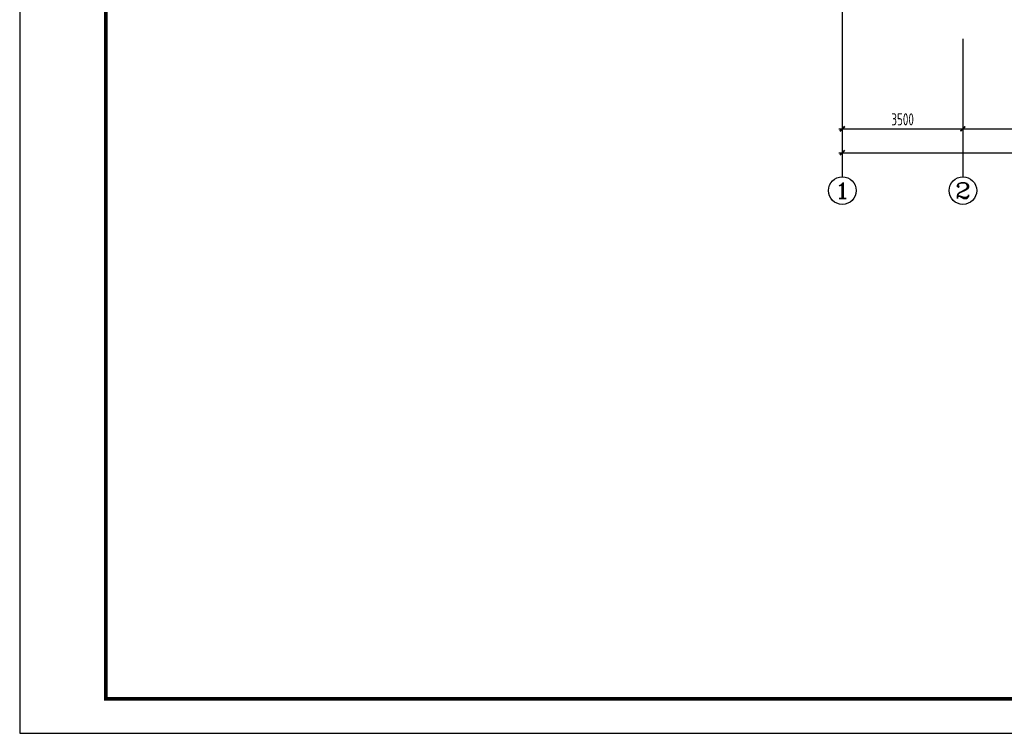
# Model space of a CAD drawing. Extents: x -302077 to 107904, y -9283 to 295706.
# Tile 50 of 256: x -159470 to -130892, y -9283 to 11426. Entities that reach past the tile are written whole.
import ezdxf
from ezdxf.enums import TextEntityAlignment as Align

# ---------------------------------------------------------------- set-up
doc = ezdxf.new("R2010")
doc.units = 0
doc.header["$LTSCALE"] = 500
doc.header["$MEASUREMENT"] = 0
doc.layers.get('0').update_dxf_attribs({"linetype": 'CONTINUOUS'})
doc.layers.get('Defpoints').update_dxf_attribs({"linetype": 'CONTINUOUS'})
for name, color, linetype in [('AXIS', 3, 'CONTINUOUS'), ('AXIS_TEXT', 7, 'CONTINUOUS'), ('PUB_DIM', 3, 'CONTINUOUS'), ('PUB_TITLE', 4, 'CONTINUOUS')]:
    doc.layers.add(name, color=color, linetype=linetype)
doc.styles.add('_TCH_AXIS', font='COMPLEX', dxfattribs={"bigfont": 'GBCBIG'})
doc.styles.add('COMPLEX', font='COMPLEX')
doc.styles.add('TSSD_Dimension', font='tssdeng.shx', dxfattribs={"width": 0.7, "bigfont": 'hztxt.shx'})
doc.dimstyles.new('TSSD_100_100', dxfattribs={"dimtxt": 350, "dimasz": 100, "dimexe": 100, "dimexo": 250, "dimgap": 100, "dimtad": 1, "dimdec": 0, "dimzin": 0, "dimdsep": 46, "dimtxsty": 'TSSD_Dimension', "dimblk": 'ARCHTICK', "dimblk1": 'ARCHTICK', "dimblk2": 'ARCHTICK', "dimcen": 0, "dimdle": 100, "dimclrt": 7, "dimadec": 0, "dimazin": 0, "dimtfac": 1, "dimtdec": 0, "dimtix": 1, "dimtmove": 2, "dimatfit": 3, "dimfxl": 1, "dimtolj": 1, "dimtzin": 0, "dimarcsym": 0})

# ---------------------------------------------------------------- blocks, each defined once
blk = doc.blocks.new('_ArchTick')
at = {"color": 0, "linetype": 'ByBlock', "const_width": 0.5}
blk.add_lwpolyline([(-0.71, -0.71), (0.71, 0.71)], dxfattribs=at)
blk = doc.blocks.new('*D626')
at = {"layer": 'AXIS', "color": 0, "lineweight": -2}
for p, q in [((-135594, 10616), (-135594, 7466)), ((-105594, 10616), (-105594, 7466)), ((-135694, 7566), (-105494, 7566))]:
    blk.add_line(p, q, dxfattribs=at)
at = {"layer": 'Defpoints', "color": 0}
for p in [(-135594, 10866), (-105594, 10866), (-105594, 7566)]:
    blk.add_point(p, dxfattribs=at)
at = {"layer": 'AXIS', "color": 0, "lineweight": -2, "xscale": 100, "yscale": 100, "zscale": 100, "rotation": 180}
blk.add_blockref('_ArchTick', (-135594, 7566), dxfattribs=at)
at = {"layer": 'AXIS', "color": 0, "lineweight": -2, "xscale": 100, "yscale": 100, "zscale": 100}
blk.add_blockref('_ArchTick', (-105594, 7566), dxfattribs=at)
at = {"layer": 'AXIS', "color": 7, "insert": (-120594, 7841), "char_height": 350, "attachment_point": 5, "style": 'TSSD_Dimension'}
blk.add_mtext('\\A1;30000', dxfattribs=at)
blk = doc.blocks.new('*D627')
at = {"layer": 'Defpoints', "color": 0}
for p in [(-135594, 10866), (-132094, 10866), (-132094, 8259)]:
    blk.add_point(p, dxfattribs=at)
at = {"layer": 'PUB_DIM', "color": 0, "lineweight": -2}
for p, q in [((-135594, 10616), (-135594, 8159)), ((-132094, 10616), (-132094, 8159)), ((-135694, 8259), (-131994, 8259))]:
    blk.add_line(p, q, dxfattribs=at)
at = {"layer": 'PUB_DIM', "color": 0, "lineweight": -2, "xscale": 100, "yscale": 100, "zscale": 100, "rotation": 180}
blk.add_blockref('_ArchTick', (-135594, 8259), dxfattribs=at)
at = {"layer": 'PUB_DIM', "color": 0, "lineweight": -2, "xscale": 100, "yscale": 100, "zscale": 100}
blk.add_blockref('_ArchTick', (-132094, 8259), dxfattribs=at)
at = {"layer": 'PUB_DIM', "color": 7, "insert": (-133844, 8534), "char_height": 350, "attachment_point": 5, "style": 'TSSD_Dimension'}
blk.add_mtext('\\A1;3500', dxfattribs=at)
blk = doc.blocks.new('*D628')
at = {"layer": 'Defpoints', "color": 0}
for p in [(-132094, 10866), (-128094, 10866), (-128094, 8259)]:
    blk.add_point(p, dxfattribs=at)
at = {"layer": 'PUB_DIM', "color": 0, "lineweight": -2}
for p, q in [((-132094, 10616), (-132094, 8159)), ((-128094, 10616), (-128094, 8159)), ((-132194, 8259), (-127994, 8259))]:
    blk.add_line(p, q, dxfattribs=at)
at = {"layer": 'PUB_DIM', "color": 0, "lineweight": -2, "xscale": 100, "yscale": 100, "zscale": 100, "rotation": 180}
blk.add_blockref('_ArchTick', (-132094, 8259), dxfattribs=at)
at = {"layer": 'PUB_DIM', "color": 0, "lineweight": -2, "xscale": 100, "yscale": 100, "zscale": 100}
blk.add_blockref('_ArchTick', (-128094, 8259), dxfattribs=at)
at = {"layer": 'PUB_DIM', "color": 7, "insert": (-130094, 8534), "char_height": 350, "attachment_point": 5, "style": 'TSSD_Dimension'}
blk.add_mtext('\\A1;4000', dxfattribs=at)
blk = doc.blocks.new('_AXISO')
blk.add_circle((0, 0), 0.5)
at = {"layer": 'AXIS_TEXT', "style": 'COMPLEX', "width": 1.041667}
blk.add_attdef('A', text='', height=0.56, dxfattribs=at).set_placement((-0.25, -0.28), (0.25, -0.28), align=Align.FIT)
blk = doc.blocks.new('wrtgtg')
at = {"layer": 'PUB_TITLE'}
blk.add_lwpolyline([(-75296, -5841), (8804, -5841), (8804, 53559), (-75296, 53559)], close=True, dxfattribs=at)
at = {"layer": 'PUB_TITLE', "const_width": 100}
blk.add_lwpolyline([(-72796, -4841), (7804, -4841), (7804, 52559), (-72796, 52559)], close=True, dxfattribs=at)

msp = doc.modelspace()

# ---------------------------------------------------------------- linework, layer by layer
at = {"layer": 'AXIS', "color": 250}
msp.add_line((-135593.661, 42065.712), (-135593.661, 10865.712), dxfattribs=at)
at = {"layer": 'AXIS'}
for p, q in [((-135593.661, 10865.712), (-135593.661, 6865.712)), ((-132093.661, 10865.712), (-132093.661, 6865.712))]:
    msp.add_line(p, q, dxfattribs=at)

# ---------------------------------------------------------------- block references
msp.add_blockref('wrtgtg', (-84174.787, -3441.74))
ref = msp.add_blockref('_AXISO', (-135593.661, 6465.712), dxfattribs=dict(at, xscale=800, yscale=800, zscale=800))
ref.add_attrib('A', '1', dxfattribs={"layer": 'AXIS_TEXT', "height": 452.548, "style": '_TCH_AXIS', "width": 2.333333}).set_placement((-135819.935, 6239.437), (-135367.387, 6239.437), align=Align.FIT)
ref = msp.add_blockref('_AXISO', (-132093.661, 6465.712), dxfattribs=dict(at, xscale=800, yscale=800, zscale=800))
ref.add_attrib('A', '2', dxfattribs={"layer": 'AXIS_TEXT', "height": 452.548, "style": '_TCH_AXIS', "width": 1.5}).set_placement((-132319.935, 6239.437), (-131867.387, 6239.437), align=Align.FIT)

# ---------------------------------------------------------------- dimensions: what is measured, and where the dimension line sits
dim = msp.add_aligned_dim(p1=(-135593.661, 10865.712), p2=(-105593.661, 10865.712), distance=-3300, dimstyle='TSSD_100_100', dxfattribs=at)
dim.commit()
dim.dimension.update_dxf_attribs({"geometry": '*D626', "text_midpoint": (-120593.661, 7840.712)})
at = {"layer": 'PUB_DIM'}
for p1, p2, picture, middle in [((-135593.661, 10865.712), (-132093.661, 10865.712), '*D627', (-133843.661, 8533.937)), ((-132093.661, 10865.712), (-128093.661, 10865.712), '*D628', (-130093.661, 8533.937))]:
    dim = msp.add_aligned_dim(p1=p1, p2=p2, distance=-2606.775, dimstyle='TSSD_100_100', dxfattribs=at)
    dim.commit()
    dim.dimension.update_dxf_attribs({"geometry": picture, "text_midpoint": middle})

doc.saveas('drawing.dxf')
